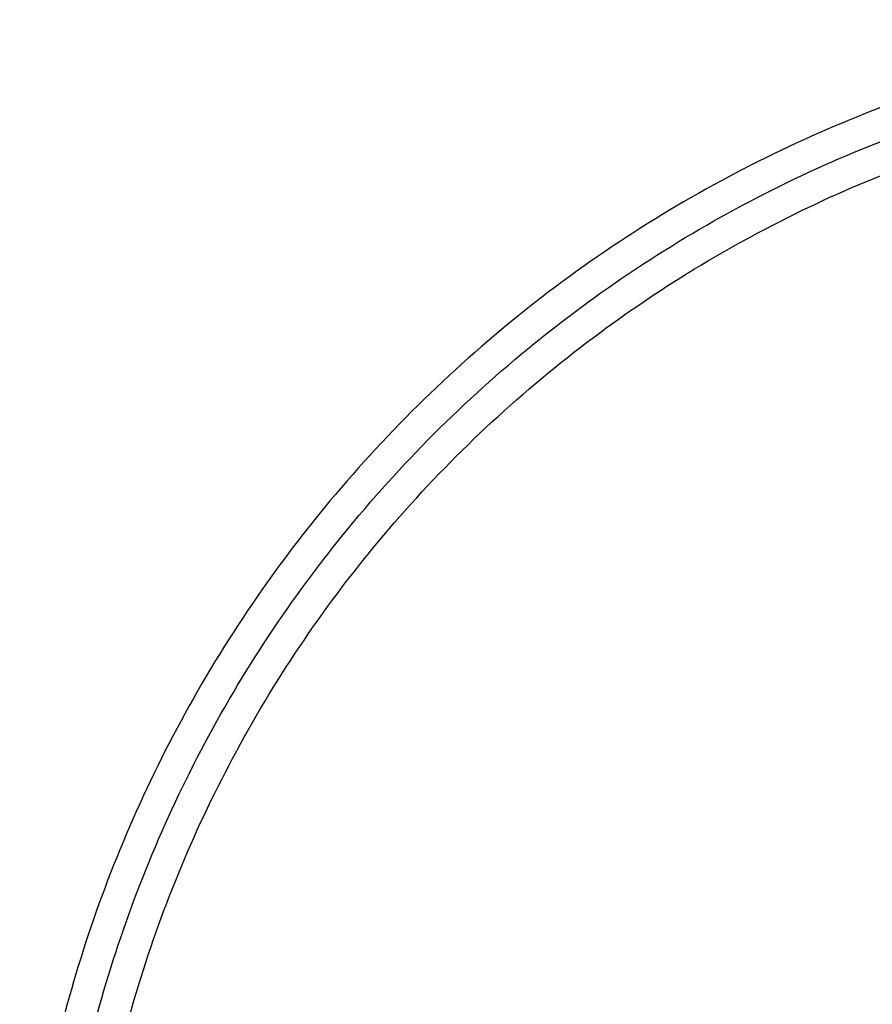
# Model space of a CAD drawing. Header units: millimetres. Extents: x -555 to 2346, y 1993 to 3099.
# Tile 32 of 40: x 1246 to 1596, y 2694 to 3099. Entities that reach past the tile are written whole.
import ezdxf

# ---------------------------------------------------------------- set-up
doc = ezdxf.new("R2010")
doc.units = ezdxf.units.MM
doc.layers.add('Tabletop', color=7, linetype='Continuous', true_color=0x7f7f3f)

msp = doc.modelspace()

# ---------------------------------------------------------------- linework, layer by layer
at = {"layer": 'Tabletop'}
for points, knots in [([(2345.95, 2548.93, 8.93), (2345.95, 1998.93, 8.93), (1795.95, 1998.93, 8.93), (1245.95, 1998.93, 8.93), (1245.95, 2548.93, 8.93), (1245.95, 3098.93, 8.93), (1795.95, 3098.93, 8.93), (2345.95, 3098.93, 8.93), (2345.95, 2548.93, 8.93)], [-3455.751919, -3455.751919, -3455.751919, -2591.813939, -2591.813939, -1727.875959, -1727.875959, -863.93798, -863.93798, 0, 0, 0]), ([(2345.95, 2548.93, 16.93), (2345.95, 1998.93, 16.93), (1795.95, 1998.93, 16.93), (1245.95, 1998.93, 16.93), (1245.95, 2548.93, 16.93), (1245.95, 3098.93, 16.93), (1795.95, 3098.93, 16.93), (2345.95, 3098.93, 16.93), (2345.95, 2548.93, 16.93)], [-3455.751919, -3455.751919, -3455.751919, -2591.813939, -2591.813939, -1727.875959, -1727.875959, -863.93798, -863.93798, 0, 0, 0]), ([(2345.95, 2548.93, 12.93), (2345.95, 1998.93, 12.93), (1795.95, 1998.93, 12.93), (1245.95, 1998.93, 12.93), (1245.95, 2548.93, 12.93), (1245.95, 3098.93, 12.93), (1795.95, 3098.93, 12.93), (2345.95, 3098.93, 12.93), (2345.95, 2548.93, 12.93)], [-3455.751919, -3455.751919, -3455.751919, -2591.813939, -2591.813939, -1727.875959, -1727.875959, -863.93798, -863.93798, 0, 0, 0]), ([(2332.95, 2548.93, 3.43), (2332.95, 3085.93, 3.43), (1795.95, 3085.93, 3.43), (1258.95, 3085.93, 3.43), (1258.95, 2548.93, 3.43), (1258.95, 2011.93, 3.43), (1795.95, 2011.93, 3.43), (2332.95, 2011.93, 3.43), (2332.95, 2548.93, 3.43)], [0, 0, 0, 1100, 1100, 2200, 2200, 3300, 3300, 4400, 4400, 4400]), ([(2319.95, 2548.93, -2.07), (2319.95, 3072.93, -2.07), (1795.95, 3072.93, -2.07), (1271.95, 3072.93, -2.07), (1271.95, 2548.93, -2.07), (1271.95, 2024.93, -2.07), (1795.95, 2024.93, -2.07), (2319.95, 2024.93, -2.07), (2319.95, 2548.93, -2.07)], [0, 0, 0, 1100, 1100, 2200, 2200, 3300, 3300, 4400, 4400, 4400])]:
    msp.add_rational_spline(points, [1, 0.707106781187, 1, 0.707106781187, 1, 0.707106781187, 1, 0.707106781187, 1], degree=2, knots=knots, dxfattribs=at)

doc.saveas('drawing.dxf')
